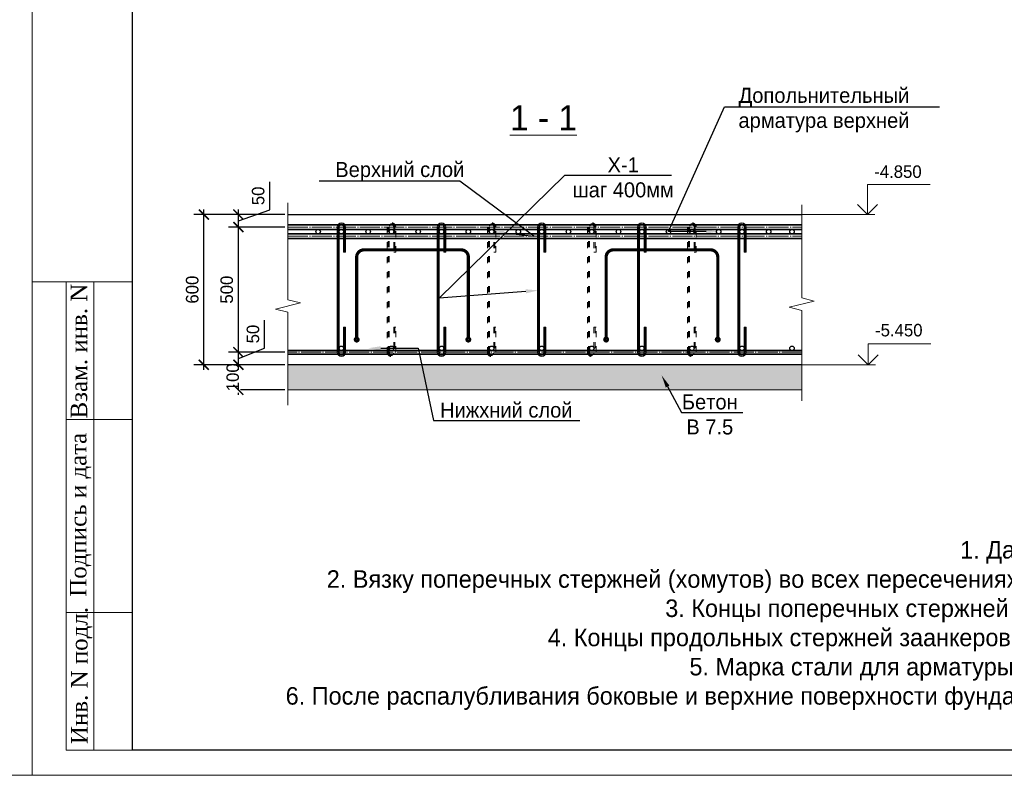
# Model space of a CAD drawing. Header units: millimetres. Extents: x -33345 to 4712671, y -3392 to 121473.
# Tile 122 of 256: x 746238 to 765904, y 44377 to 59587. Entities that reach past the tile are written whole.
import ezdxf
from ezdxf import colors
from ezdxf.entities.mleader import LeaderData, LeaderLine
from ezdxf.math import Vec2, Vec3

# ---------------------------------------------------------------- set-up
doc = ezdxf.new("R2010")
doc.units = ezdxf.units.MM
doc.linetypes.add('ACAD_ISO03W100', pattern=[30, 12, -18])
doc.linetypes.add('ГОСТ 2.303 5', pattern=[24, 20, -1.5, 1, -1.5])
doc.layers.add('_линия', color=7, linetype='Continuous')
doc.layers.add('СПДС_РАЗМЕРЫ', color=7, linetype='Continuous')
for name, color, linetype, lineweight in [('Lina', 7, 'Continuous', 20), ('w-hatch', 7, 'Continuous', 0), ('w-line', 7, 'Continuous', 0), ('w-Армирования', 172, 'Continuous', 30), ('w-выноски', 7, 'Continuous', 0), ('КЖ Текст', 250, 'Continuous', 15), ('СПДС_w-ось', 4, 'Continuous', 0)]:
    doc.layers.add(name, color=color, linetype=linetype, lineweight=lineweight)
doc.styles.add('#_text', font='CS_Gost2304.shx')
doc.styles.add('ISO', font='isocpeui.ttf')
doc.styles.add('Times New Roman', font='times.ttf')
doc.styles.add('X-U-RW-01$0$StyleROMANS', font='GOTHIC.TTF')
doc.dimstyles.new('#_black', dxfattribs={"dimscale": 100, "dimtxt": 2.5, "dimasz": 2, "dimexe": 2, "dimexo": 0.625, "dimgap": 1, "dimtad": 1, "dimdec": 0, "dimtxsty": '#_text', "dimblk": 'ARCHTICK', "dimblk1": 'ARCHTICK', "dimblk2": 'DOT', "dimcen": 2.5, "dimdle": 1, "dimadec": 0, "dimazin": 2, "dimtfac": 0.75, "dimtdec": 0, "dimtmove": 1, "dimatfit": 3, "dimfxl": 1, "dimtfill": 1, "dimtolj": 1, "dimarcsym": 1})

# ---------------------------------------------------------------- blocks, each defined once
blk = doc.blocks.new('awe4tD')
at = {"layer": 'Lina', "ltscale": 10}
for p, q in [((-44312815, 22744228), (-44314815, 22744228)), ((-44313585, 22734878), (-44313585, 22744228)), ((-44312815, 22741478), (-44314135, 22741478)), ((-44312815, 22737628), (-44314135, 22737628))]:
    blk.add_line(p, q, dxfattribs=at)
blk.add_lwpolyline([(-44239015, 22734378), (-44314815, 22734378), (-44314815, 22776378), (-44239015, 22776378)], close=True, dxfattribs=at)
at = {"layer": 'Lina', "lineweight": 30, "ltscale": 10}
blk.add_lwpolyline([(-44239515, 22734878), (-44312815, 22734878), (-44312815, 22775878), (-44239515, 22775878)], close=True, dxfattribs=at)
at = {"layer": 'Lina', "ltscale": 10}
blk.add_lwpolyline([(-44312815, 22734878), (-44314135, 22734878), (-44314135, 22744228)], dxfattribs=at)
at = {"layer": 'Lina', "ltscale": 10, "char_height": 330, "attachment_point": 1, "rotation": 90, "style": 'Times New Roman'}
for s, insert, width in [('Взам. инв. N', (-44314047, 22741499), 2670.44), ('Подпись и дата', (-44314062, 22737939), 3220.15), ('Инв. N подл.', (-44314039, 22734997), 2670.44)]:
    blk.add_mtext(s, dxfattribs=dict(at, insert=insert, width=width))
blk = doc.blocks.new('_ArchTick')
at = {"color": 0, "linetype": 'ByBlock', "const_width": 0.15}
blk.add_lwpolyline([(-0.5, -0.5), (0.5, 0.5)], dxfattribs=at)
blk = doc.blocks.new('*D3028')
at = {"layer": 'Defpoints', "color": 0, "transparency": 16777216}
for p in [(751594, 52696), (751594, 52196)]:
    blk.add_point(p, dxfattribs=at)
at = {"layer": 'СПДС_РАЗМЕРЫ', "color": 0, "lineweight": -2, "transparency": 16777216}
for p, q in [((750606, 52096), (750606, 52796)), ((751532, 52696), (750406, 52696)), ((751532, 52196), (750406, 52196))]:
    blk.add_line(p, q, dxfattribs=at)
at = {"layer": 'СПДС_РАЗМЕРЫ', "color": 0, "lineweight": 9, "transparency": 16777216, "insert": (750494, 52446), "char_height": 250, "attachment_point": 5, "rotation": 90, "style": 'X-U-RW-01$0$StyleROMANS', "bg_fill": 3, "box_fill_scale": 1.1, "bg_fill_color": 256, "bg_fill_true_color": 13158600, "bg_fill_transparency": 0}
blk.add_mtext('\\A1;100', dxfattribs=at)
at = {"layer": 'Defpoints', "color": 0, "transparency": 16777216}
blk.add_point((750606, 52696), dxfattribs=at)
at = {"layer": 'СПДС_РАЗМЕРЫ', "color": 0, "lineweight": -2, "transparency": 16777216, "xscale": 200, "yscale": 200, "zscale": 200}
for p, rotation in [((750606, 52696), 90), ((750606, 52196), 270)]:
    blk.add_blockref('_ArchTick', p, dxfattribs=dict(at, rotation=rotation))
blk = doc.blocks.new('_Dot')
at = {"color": 0, "linetype": 'ByBlock', "lineweight": -2}
blk.add_line((-0.5, 0), (-1, 0), dxfattribs=at)
at = {"color": 0, "linetype": 'ByBlock', "const_width": 0.5}
blk.add_lwpolyline([(-0.25, 0, 1), (0.25, 0, 1)], format="xyb", close=True, dxfattribs=at)
blk = doc.blocks.new('*D3029')
at = {"layer": 'Defpoints', "color": 0, "transparency": 16777216}
for p in [(749916, 55696), (751594, 55696), (751594, 52696)]:
    blk.add_point(p, dxfattribs=at)
at = {"layer": 'СПДС_РАЗМЕРЫ', "color": 0, "lineweight": -2, "transparency": 16777216}
for p, q in [((751532, 55696), (749716, 55696)), ((749916, 52596), (749916, 55796)), ((751532, 52696), (749716, 52696))]:
    blk.add_line(p, q, dxfattribs=at)
at = {"layer": 'СПДС_РАЗМЕРЫ', "color": 0, "lineweight": -2, "transparency": 16777216, "xscale": 200, "yscale": 200, "zscale": 200}
for p, rotation in [((749916, 55696), 90), ((749916, 52696), 270)]:
    blk.add_blockref('_ArchTick', p, dxfattribs=dict(at, rotation=rotation))
at = {"layer": 'СПДС_РАЗМЕРЫ', "color": 0, "lineweight": 9, "transparency": 16777216, "insert": (749685, 54196), "char_height": 250, "attachment_point": 5, "rotation": 90, "style": 'X-U-RW-01$0$StyleROMANS', "bg_fill": 3, "box_fill_scale": 1.1, "bg_fill_color": 256, "bg_fill_true_color": 13158600, "bg_fill_transparency": 0}
blk.add_mtext('\\A1;600', dxfattribs=at)
blk = doc.blocks.new('*D1703')
at = {"layer": 'Defpoints', "color": 0, "transparency": 16777216}
for p in [(750606, 52946), (751594, 52946), (751594, 52696)]:
    blk.add_point(p, dxfattribs=at)
at = {"layer": 'СПДС_РАЗМЕРЫ', "color": 0, "lineweight": -2, "transparency": 16777216}
for p, q in [((751129, 53028), (751129, 53589)), ((751532, 52946), (750406, 52946)), ((750606, 52596), (750606, 53046)), ((750606, 52821), (751129, 53028)), ((751532, 52696), (750406, 52696))]:
    blk.add_line(p, q, dxfattribs=at)
at = {"layer": 'СПДС_РАЗМЕРЫ', "color": 0, "lineweight": -2, "transparency": 16777216, "xscale": 200, "yscale": 200, "zscale": 200, "rotation": 270}
blk.add_blockref('_ArchTick', (750606, 52696), dxfattribs=at)
at = {"layer": 'СПДС_РАЗМЕРЫ', "color": 0, "lineweight": 9, "transparency": 16777216, "insert": (750898, 53309), "char_height": 250, "attachment_point": 5, "rotation": 90, "style": 'X-U-RW-01$0$StyleROMANS', "bg_fill": 3, "box_fill_scale": 1.1, "bg_fill_color": 256, "bg_fill_true_color": 13158600, "bg_fill_transparency": 0}
blk.add_mtext('\\A1;50', dxfattribs=at)
at = {"layer": 'СПДС_РАЗМЕРЫ', "color": 0, "lineweight": -2, "transparency": 16777216, "xscale": 200, "yscale": 200, "zscale": 200, "rotation": 90}
blk.add_blockref('_ArchTick', (750606, 52946), dxfattribs=at)
blk = doc.blocks.new('*D1704')
at = {"layer": 'Defpoints', "color": 0, "transparency": 16777216}
for p in [(750606, 55446), (751594, 55446), (751594, 52946)]:
    blk.add_point(p, dxfattribs=at)
at = {"layer": 'СПДС_РАЗМЕРЫ', "color": 0, "lineweight": -2, "transparency": 16777216}
for p, q in [((750606, 52846), (750606, 55546)), ((751532, 55446), (750406, 55446)), ((751532, 52946), (750406, 52946))]:
    blk.add_line(p, q, dxfattribs=at)
at = {"layer": 'СПДС_РАЗМЕРЫ', "color": 0, "lineweight": -2, "transparency": 16777216, "xscale": 200, "yscale": 200, "zscale": 200}
for p, rotation in [((750606, 55446), 90), ((750606, 52946), 270)]:
    blk.add_blockref('_ArchTick', p, dxfattribs=dict(at, rotation=rotation))
at = {"layer": 'СПДС_РАЗМЕРЫ', "color": 0, "lineweight": 9, "transparency": 16777216, "insert": (750375, 54196), "char_height": 250, "attachment_point": 5, "rotation": 90, "style": 'X-U-RW-01$0$StyleROMANS', "bg_fill": 3, "box_fill_scale": 1.1, "bg_fill_color": 256, "bg_fill_true_color": 13158600, "bg_fill_transparency": 0}
blk.add_mtext('\\A1;500', dxfattribs=at)
blk = doc.blocks.new('*D1705')
at = {"layer": 'Defpoints', "color": 0, "transparency": 16777216}
for p in [(750606, 55696), (751594, 55696), (751594, 55446)]:
    blk.add_point(p, dxfattribs=at)
at = {"layer": 'СПДС_РАЗМЕРЫ', "color": 0, "lineweight": -2, "transparency": 16777216}
for p, q in [((751233, 55789), (751233, 56350)), ((751532, 55696), (750406, 55696)), ((750606, 55346), (750606, 55796)), ((750606, 55571), (751233, 55789)), ((751532, 55446), (750406, 55446))]:
    blk.add_line(p, q, dxfattribs=at)
at = {"layer": 'СПДС_РАЗМЕРЫ', "color": 0, "lineweight": -2, "transparency": 16777216, "xscale": 200, "yscale": 200, "zscale": 200}
for p, rotation in [((750606, 55696), 90), ((750606, 55446), 270)]:
    blk.add_blockref('_ArchTick', p, dxfattribs=dict(at, rotation=rotation))
at = {"layer": 'СПДС_РАЗМЕРЫ', "color": 0, "lineweight": 9, "transparency": 16777216, "insert": (751002, 56069), "char_height": 250, "attachment_point": 5, "rotation": 90, "style": 'X-U-RW-01$0$StyleROMANS', "bg_fill": 3, "box_fill_scale": 1.1, "bg_fill_color": 256, "bg_fill_true_color": 13158600, "bg_fill_transparency": 0}
blk.add_mtext('\\A1;50', dxfattribs=at)

msp = doc.modelspace()

# ---------------------------------------------------------------- hatches: boundary and pattern name
at = {"layer": 'w-hatch', "ltscale": 100}
h = msp.add_hatch(dxfattribs=at)
h.set_pattern_fill('AR-CONC', color=0, scale=2)
h.set_pattern_definition([(50, (750417.98, 52195.5), (364.369, -31.878), [38.1, -419.1]), (355, (750417.98, 52195.5), (-70.487, 382.114), [30.48, -335.281]), (100.4514, (750448.34, 52192.85), (293.882, 350.236), [32.38, -356.18]), (46.184, (750418, 52297.1), (542.158, -84.085), [57.15, -628.65]), (96.6356, (750463.16, 52290.1), (474.808, 494.852), [48.57, -534.27]), (351.184, (750418, 52297.1), (474.808, 494.852), [45.72, -502.92]), (21, (750468.78, 52271.7), (303.229, -204.5304), [38.1, -419.1]), (326, (750468.78, 52271.7), (123.604, 368.376), [30.48, -335.28]), (71.4514, (750494.05, 52254.66), (426.833, 163.846), [32.38, -356.18]), (37.5, (750417.98, 52195.5), (6.1772, 169.1101), [0, -331.216, 0, -340.36, 0, -336.55]), (7.5, (750417.98, 52195.5), (133.6393, 200.3611), [0, -194.056, 0, -323.596, 0, -128.27]), (327.5, (750304.7, 52195.5), (271.1812, -11.4575), [0, -127, 0, -396.24, 0, -525.78]), (317.5, (750253.9, 52195.5), (296.2584, 50.853), [0, -165.1, 0, -263.144, 0, -373.38])])
h.paths.add_polyline_path([(751594.465, 52695.504), (751594.465, 52195.504), (761858.44, 52195.504), (761858.44, 52695.504)])

# ---------------------------------------------------------------- linework, layer by layer
at = {"color": 177, "true_color": 0x293189, "const_width": 63.283}
for points in [[(752969.168, 53250.671), (752969.168, 54847.262, -0.40493117), (753107.672, 54990.241), (755057.681, 54990.241, -0.406748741), (755198.926, 54852.559), (755198.926, 53250.671)], [(757951.077, 53250.671), (757951.077, 54847.262, -0.40493117), (758089.581, 54990.241), (760039.589, 54990.241, -0.406748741), (760180.835, 54852.559), (760180.835, 53250.671)], [(752969.168, 53226.499, -1), (752969.168, 53171.265, -1), (752969.168, 53226.499, -1)], [(755198.926, 53226.499, -1), (755198.926, 53171.265, -1), (755198.926, 53226.499, -1)], [(757951.077, 53226.499, -1), (757951.077, 53171.265, -1), (757951.077, 53226.499, -1)], [(760180.835, 53226.499, -1), (760180.835, 53171.265, -1), (760180.835, 53226.499, -1)]]:
    msp.add_lwpolyline(points, format="xyb", dxfattribs=at)
at = {"layer": 'w-line', "color": 0, "lineweight": 30, "ltscale": 100}
for points in [[(751594.465, 55695.504), (761858.44, 55695.504)], [(761858.44, 52695.504), (751594.465, 52695.504)]]:
    msp.add_lwpolyline(points, dxfattribs=at)
at = {"layer": 'w-line', "color": 0, "ltscale": 100}
msp.add_lwpolyline([(751594.465, 52195.504), (761858.44, 52195.504)], dxfattribs=at)
at = {"layer": 'w-Армирования', "color": 177, "lineweight": 0, "ltscale": 10, "true_color": 0x293189}
for points in [[(752708.885, 53445.504), (752708.885, 52945.504, -1), (752618.885, 52945.504), (752618.885, 55445.504, -1), (752708.885, 55445.504), (752708.885, 54945.685), (752748.885, 54945.685), (752748.885, 55445.504, 1), (752578.885, 55445.504), (752578.885, 52945.504, 1), (752748.885, 52945.504), (752748.885, 53445.504)], [(754708.885, 53445.504), (754708.885, 52945.504, -1), (754618.885, 52945.504), (754618.885, 55445.504, -1), (754708.885, 55445.504), (754708.885, 54945.685), (754748.885, 54945.685), (754748.885, 55445.504, 1), (754578.885, 55445.504), (754578.885, 52945.504, 1), (754748.885, 52945.504), (754748.885, 53445.504)], [(756708.885, 53445.504), (756708.885, 52945.504, -1), (756618.885, 52945.504), (756618.885, 55445.504, -1), (756708.885, 55445.504), (756708.885, 54945.685), (756748.885, 54945.685), (756748.885, 55445.504, 1), (756578.885, 55445.504), (756578.885, 52945.504, 1), (756748.885, 52945.504), (756748.885, 53445.504)], [(758708.885, 53445.504), (758708.885, 52945.504, -1), (758618.885, 52945.504), (758618.885, 55445.504, -1), (758708.885, 55445.504), (758708.885, 54945.685), (758748.885, 54945.685), (758748.885, 55445.504, 1), (758578.885, 55445.504), (758578.885, 52945.504, 1), (758748.885, 52945.504), (758748.885, 53445.504)], [(760708.885, 53445.504), (760708.885, 52945.504, -1), (760618.885, 52945.504), (760618.885, 55445.504, -1), (760708.885, 55445.504), (760708.885, 54945.685), (760748.885, 54945.685), (760748.885, 55445.504, 1), (760578.885, 55445.504), (760578.885, 52945.504, 1), (760748.885, 52945.504), (760748.885, 53445.504)]]:
    msp.add_lwpolyline(points, format="xyb", close=True, dxfattribs=at)
at = {"layer": 'w-Армирования', "color": 177, "linetype": 'ACAD_ISO03W100', "lineweight": 0, "ltscale": 10, "true_color": 0x293189}
for points in [[(753708.885, 53445.504), (753708.885, 52945.504, -1), (753618.885, 52945.504), (753618.885, 55445.504, -1), (753708.885, 55445.504), (753708.885, 54945.685), (753748.885, 54945.685), (753748.885, 55445.504, 1), (753578.885, 55445.504), (753578.885, 52945.504, 1), (753748.885, 52945.504), (753748.885, 53445.504)], [(755708.885, 53445.504), (755708.885, 52945.504, -1), (755618.885, 52945.504), (755618.885, 55445.504, -1), (755708.885, 55445.504), (755708.885, 54945.685), (755748.885, 54945.685), (755748.885, 55445.504, 1), (755578.885, 55445.504), (755578.885, 52945.504, 1), (755748.885, 52945.504), (755748.885, 53445.504)], [(757708.885, 53445.504), (757708.885, 52945.504, -1), (757618.885, 52945.504), (757618.885, 55445.504, -1), (757708.885, 55445.504), (757708.885, 54945.685), (757748.885, 54945.685), (757748.885, 55445.504, 1), (757578.885, 55445.504), (757578.885, 52945.504, 1), (757748.885, 52945.504), (757748.885, 53445.504)], [(759708.885, 53445.504), (759708.885, 52945.504, -1), (759618.885, 52945.504), (759618.885, 55445.504, -1), (759708.885, 55445.504), (759708.885, 54945.685), (759748.885, 54945.685), (759748.885, 55445.504, 1), (759578.885, 55445.504), (759578.885, 52945.504, 1), (759748.885, 52945.504), (759748.885, 53445.504)]]:
    msp.add_lwpolyline(points, format="xyb", close=True, dxfattribs=at)
at = {"layer": 'w-Армирования', "color": 230, "lineweight": 35, "ltscale": 100}
for points in [[(751594.465, 55310.032), (761858.44, 55310.032)], [(761858.44, 55220.032), (751594.465, 55220.032)]]:
    msp.add_lwpolyline(points, dxfattribs=at)
at = {"layer": 'w-Армирования', "color": 0, "lineweight": 35, "ltscale": 100}
for points in [[(761858.44, 52980.504), (751594.465, 52980.504)], [(751594.465, 52910.504), (761858.44, 52910.504)]]:
    msp.add_lwpolyline(points, dxfattribs=at)
at = {"layer": 'w-Армирования', "color": 230, "lineweight": 30, "ltscale": 100}
for centre in [(752198.576, 55355.504), (753198.576, 55355.504), (754198.576, 55355.504), (755198.576, 55355.504), (756198.576, 55355.504), (757198.576, 55355.504), (758198.576, 55355.504), (759198.576, 55355.504), (760198.576, 55355.504), (761198.576, 55355.504)]:
    msp.add_circle(centre, 45, dxfattribs=at)
at = {"layer": 'w-Армирования', "color": 0, "lineweight": 30, "ltscale": 100}
for centre in [(752663.885, 55355.504), (753663.885, 55355.504), (754663.885, 55355.504), (755663.885, 55355.504), (756663.885, 55355.504), (757663.885, 55355.504), (758663.885, 55355.504), (759663.885, 55355.504), (760663.885, 55355.504), (761663.885, 55355.504), (752664.351, 53025.504), (753664.351, 53025.504), (754664.351, 53025.504), (755664.351, 53025.504), (756664.351, 53025.504), (757664.351, 53025.504), (758664.351, 53025.504), (759664.351, 53025.504), (760664.351, 53025.504), (761664.351, 53025.504)]:
    msp.add_circle(centre, 45, dxfattribs=at)
at = {"layer": 'w-выноски', "color": 0, "linetype": 'Continuous', "lineweight": 0, "ltscale": 100}
for p, q in [((763168.887, 55695.504), (763168.887, 56295.504)), ((763168.887, 56295.504), (764422.712, 56295.504)), ((761624.009, 55695.504), (763318.887, 55695.504)), ((763182.171, 52695.504), (763182.171, 53112.015)), ((763182.171, 53112.015), (764435.997, 53112.015)), ((761624.009, 52695.504), (763332.171, 52695.504))]:
    msp.add_line(p, q, dxfattribs=at)
at = {"layer": 'w-выноски', "color": 0, "linetype": 'Continuous', "ltscale": 100}
msp.add_lwpolyline([(761858.44, 55887.849), (761858.44, 54031.629), (762108.44, 53969.129), (761608.44, 53844.129), (761858.44, 53781.629), (761858.44, 51977.859)], dxfattribs=at)
at = {"layer": 'w-выноски', "color": 0, "linetype": 'Continuous', "lineweight": 0, "ltscale": 100}
for points in [[(762968.887, 55895.504), (763168.887, 55695.504), (763368.887, 55895.504)], [(762982.171, 52895.504), (763182.171, 52695.504), (763382.171, 52895.504)]]:
    msp.add_lwpolyline(points, dxfattribs=at)
at = {"layer": 'СПДС_w-ось', "color": 177, "lineweight": 0, "ltscale": 10, "true_color": 0x293189}
for points in [[(752728.885, 53445.504), (752728.885, 52945.504, -1), (752598.885, 52945.504), (752598.885, 55445.504, -1), (752728.885, 55445.504), (752728.885, 54945.685)], [(754728.885, 53445.504), (754728.885, 52945.504, -1), (754598.885, 52945.504), (754598.885, 55445.504, -1), (754728.885, 55445.504), (754728.885, 54945.685)], [(756728.885, 53445.504), (756728.885, 52945.504, -1), (756598.885, 52945.504), (756598.885, 55445.504, -1), (756728.885, 55445.504), (756728.885, 54945.685)], [(758728.885, 53445.504), (758728.885, 52945.504, -1), (758598.885, 52945.504), (758598.885, 55445.504, -1), (758728.885, 55445.504), (758728.885, 54945.685)], [(760728.885, 53445.504), (760728.885, 52945.504, -1), (760598.885, 52945.504), (760598.885, 55445.504, -1), (760728.885, 55445.504), (760728.885, 54945.685)]]:
    msp.add_lwpolyline(points, format="xyb", dxfattribs=at)
at = {"layer": 'СПДС_w-ось', "color": 177, "linetype": 'ACAD_ISO03W100', "lineweight": 0, "ltscale": 10, "true_color": 0x293189}
for points in [[(753728.885, 53445.504), (753728.885, 52945.504, -1), (753598.885, 52945.504), (753598.885, 55445.504, -1), (753728.885, 55445.504), (753728.885, 54945.685)], [(755728.885, 53445.504), (755728.885, 52945.504, -1), (755598.885, 52945.504), (755598.885, 55445.504, -1), (755728.885, 55445.504), (755728.885, 54945.685)], [(757728.885, 53445.504), (757728.885, 52945.504, -1), (757598.885, 52945.504), (757598.885, 55445.504, -1), (757728.885, 55445.504), (757728.885, 54945.685)], [(759728.885, 53445.504), (759728.885, 52945.504, -1), (759598.885, 52945.504), (759598.885, 55445.504, -1), (759728.885, 55445.504), (759728.885, 54945.685)]]:
    msp.add_lwpolyline(points, format="xyb", dxfattribs=at)
at = {"layer": 'СПДС_w-ось', "color": 230, "linetype": 'ГОСТ 2.303 5', "lineweight": 5, "ltscale": 20}
msp.add_lwpolyline([(751594.465, 55265.032), (761858.44, 55265.032)], dxfattribs=at)
at = {"layer": 'СПДС_w-ось', "color": 0, "linetype": 'ГОСТ 2.303 5', "lineweight": 5, "ltscale": 20}
msp.add_lwpolyline([(761858.44, 52945.504), (751594.465, 52945.504)], dxfattribs=at)
at = {"layer": 'СПДС_РАЗМЕРЫ', "color": 0, "lineweight": 9}
msp.add_lwpolyline([(751594.465, 55930.176), (751594.465, 53993.12), (751844.465, 53930.62), (751344.465, 53805.62), (751594.465, 53743.12), (751594.465, 51889.707)], dxfattribs=at)

# ---------------------------------------------------------------- block references
for p in [(44985503.28, -22689876.566), (45061303.28, -22689876.566)]:
    msp.add_blockref('awe4tD', p)

# ---------------------------------------------------------------- texts
at = {"insert": (328516.802, 47688.501), "char_height": 300, "width": 15750.75644, "attachment_point": 1, "style": 'ISO'}
msp.add_mtext('\\pi2734.5;{\\H1.33333x;Примечание:\\H1.25003x; \\P\\pi0;}1. Данный лист читать совместно с листом {\\C1;КР-3.\\P}2. Бетонирование допускается после установки всех выпускаемых стержней в вертикальные конструкции.', dxfattribs=at)
at = {"layer": '_линия', "color": 18, "lineweight": 0, "true_color": 0x260000, "attachment_point": 1, "style": 'X-U-RW-01$0$StyleROMANS'}
for s, insert, char_height, width in [('{\\L1 - 1 }', (756030.284, 57879.758), 500, 1937.63346), ('-4.850', (763305.231, 56677.761), 250, 1024.76329), ('-5.450', (763322.69, 53512.531), 250, 1024.76329)]:
    msp.add_mtext(s, dxfattribs=dict(at, insert=insert, char_height=char_height, width=width))
at = {"layer": 'КЖ Текст', "color": 0, "char_height": 350, "attachment_point": 5, "style": 'X-U-RW-01$0$StyleROMANS'}
for insert, width in [((691072.163, 47581.363), 36452.73295), ((769121.984, 47489.312), 56703.26806)]:
    msp.add_mtext('\\pi-687.015,l700,t700;1.^IДанный лист читать совместно с л. \\P2.^IВязку поперечных стержней (хомутов) во всех пересечениях с рабочей арматурой проводить отожжённой стальной проволокой диаметром 0.8-1.2мм. \\P3.^IКонцы поперечных стержней (хомутов) заводить в тело бетона на длину не менее 50мм.\\P4.^IКонцы продольных стержней заанкеровать в торцевые колонны на длину 40d (d-длина арматурного стержня).\\P5.^IМарка стали для арматуры АIII и АI должно быть 25Г2С или 35ГС по ГОСТ 14098-91\\P{\\A1;\\C256;6.^IПосле распалубливания боковые и верхние поверхности фундамента, соприкасающиеся с грунтом, обклеить полиизолом выступающими снизу фундамента. }', dxfattribs=dict(at, insert=insert, width=width))

# ---------------------------------------------------------------- leaders
at = {"lineweight": 25, "ltscale": 100}
ml = msp.add_multileader_mtext('Standard', dxfattribs=at)
ml.set_content('Допольнительный арматура верхней', color=256, style='X-U-RW-01$0$StyleROMANS')
ml.set_leader_properties()
ml.build(insert=Vec2(0, 0))
ml.multileader.update_dxf_attribs({"text_left_attachment_type": 6, "text_right_attachment_type": 6, "dogleg_length": 0.36, "arrow_head_size": 250})
ctx = ml.context
ctx.base_point, ctx.char_height, ctx.arrow_head_size, ctx.plane_origin = Vec3(760315.236, 57845.459), 300, 250, Vec3(762172.391, 61937.654)
ctx.left_attachment, ctx.right_attachment, ctx.text_align_type = 6, 6, 1
notes = []
notes.append((ctx, [(1, (1, 1, 0), (760314.876, 57845.459), (1, 0), 0.36, [(1, [(760198.576, 55355.504), (759198.576, 55355.504)], 0, [])])]))
ctx.mtext.insert, ctx.mtext.width, ctx.mtext.alignment, ctx.mtext.flow_direction = Vec3(762302.008, 58226.628), 4246.65166, 2, 5
ml = msp.add_multileader_mtext('Standard', dxfattribs=at)
ml.set_content('X-1^Jшаг 400мм', color=256, style='X-U-RW-01$0$StyleROMANS')
ml.set_leader_properties()
ml.build(insert=Vec2(0, 0))
ml.multileader.update_dxf_attribs({"text_left_attachment_type": 6, "text_right_attachment_type": 6, "dogleg_length": 0.36, "arrow_head_size": 250})
ctx = ml.context
ctx.base_point, ctx.char_height, ctx.arrow_head_size, ctx.plane_origin = Vec3(757123.911, 56479.532), 300, 250, Vec3(750453.996, 51882.783)
ctx.left_attachment, ctx.right_attachment, ctx.text_align_type = 6, 6, 1
notes.append((ctx, [(0, (1, 1, 0), (757123.551, 56479.532), (1, 0), 0.36, [(1, [(756598.885, 54181.818), (754618.885, 54024.574)], 0, [])])]))
ctx.mtext.insert, ctx.mtext.width, ctx.mtext.alignment, ctx.mtext.flow_direction = Vec3(758292.261, 56839.532), 10785.82783, 2, 5
ml = msp.add_multileader_mtext('Standard', dxfattribs=at)
ml.set_content('Верхний слой', color=256, style='X-U-RW-01$0$StyleROMANS')
ml.set_leader_properties()
ml.build(insert=Vec2(0, 0))
ml.multileader.update_dxf_attribs({"text_left_attachment_type": 6, "text_right_attachment_type": 6, "dogleg_length": 0.36, "arrow_head_size": 250})
ctx = ml.context
ctx.base_point, ctx.char_height, ctx.arrow_head_size, ctx.plane_origin = Vec3(752183.292, 56364.239), 300, 250, Vec3(753170.45, 61757.654)
ctx.left_attachment, ctx.right_attachment, ctx.text_align_type = 6, 6, 1
notes.append((ctx, [(1, (1, 1, 0), (755027.965, 56364.239), (-1, 0), 0.36, [(1, [(755663.885, 55355.504), (756506.414, 55265.504)], 0, [])])]))
ctx.mtext.insert, ctx.mtext.width, ctx.mtext.alignment, ctx.mtext.flow_direction = Vec3(753829.9, 56745.408), 4246.65166, 2, 5
ml = msp.add_multileader_mtext('Standard', dxfattribs=at)
ml.set_content('Нижхний слой', color=256, style='X-U-RW-01$0$StyleROMANS')
ml.set_leader_properties()
ml.build(insert=Vec2(0, 0))
ml.multileader.update_dxf_attribs({"text_left_attachment_type": 6, "text_right_attachment_type": 6, "dogleg_length": 0.36, "arrow_head_size": 250})
ctx = ml.context
ctx.base_point, ctx.char_height, ctx.arrow_head_size, ctx.plane_origin = Vec3(754500.883, 51581.56), 300, 250, Vec3(751170.45, 56427.654)
ctx.left_attachment, ctx.right_attachment, ctx.text_align_type = 6, 6, 1
notes.append((ctx, [(0, (1, 1, 0), (754500.523, 51581.56), (1, 0), 0.36, [(1, [(753198.576, 53025.504), (754198.576, 53025.504)], 0, [])])]))
ctx.mtext.insert, ctx.mtext.width, ctx.mtext.alignment, ctx.mtext.flow_direction = Vec3(755957.505, 51941.56), 4246.65166, 2, 5
ml = msp.add_multileader_mtext('Standard', dxfattribs=at)
ml.set_content('Бетон\\PВ 7.5', color=256, style='X-U-RW-01$0$StyleROMANS')
ml.set_leader_properties()
ml.build(insert=Vec2(0, 0))
ml.multileader.update_dxf_attribs({"text_left_attachment_type": 6, "text_right_attachment_type": 6, "dogleg_length": 0.36, "arrow_head_size": 250})
ctx = ml.context
ctx.base_point, ctx.char_height, ctx.arrow_head_size, ctx.plane_origin = Vec3(759456.378, 51744.411), 300, 250, Vec3(756125.946, 56590.505)
ctx.left_attachment, ctx.right_attachment, ctx.text_align_type = 6, 6, 1
notes.append((ctx, [(0, (1, 1, 0), (759456.018, 51744.411), (1, 0), 0.36, [(1, [(759060.967, 52481.09)], 0, [])])]))
ctx.mtext.insert, ctx.mtext.width, ctx.mtext.alignment, ctx.mtext.flow_direction = Vec3(760021.261, 52104.411), 4246.65166, 2, 5
for ctx, leaders in notes:
    for number, flags, end, landing, length, lines in leaders:
        leader = LeaderData()
        leader.index, (leader.has_last_leader_line, leader.has_dogleg_vector, leader.attachment_direction) = number, flags
        leader.last_leader_point, leader.dogleg_vector, leader.dogleg_length = Vec3(end), Vec3(landing), length
        for number, points, colour, breaks in lines:
            line = LeaderLine()
            line.index, line.vertices, line.color, line.breaks = number, Vec3.list(points), colors.encode_raw_color(colour), breaks
            leader.lines.append(line)
        ctx.leaders.append(leader)

# ---------------------------------------------------------------- next in the draw order: dimensions: what is measured, and where the dimension line sits
at = {"layer": 'СПДС_РАЗМЕРЫ', "color": 0, "lineweight": 9}
dim = msp.add_linear_dim(base=(750605.874, 52695.504), p1=(751594.465, 52195.504), p2=(751594.465, 52695.504), angle=90, dimstyle='#_black', override={"dimlfac": 0.2, "dimtxsty": 'X-U-RW-01$0$StyleROMANS'}, dxfattribs=at)
dim.commit()
dim.dimension.update_dxf_attribs({"geometry": '*D3028', "text_midpoint": (750725.621, 52445.504), "dimtype": 160})

# ---------------------------------------------------------------- next in the draw order: dimensions: what is measured, and where the dimension line sits
dim = msp.add_linear_dim(base=(749916.056, 55695.504), p1=(751594.465, 52695.504), p2=(751594.465, 55695.504), angle=90, dimstyle='#_black', override={"dimlfac": 0.2, "dimtxsty": 'X-U-RW-01$0$StyleROMANS'}, dxfattribs=at)
dim.commit()
dim.dimension.update_dxf_attribs({"geometry": '*D3029', "text_midpoint": (749684.768, 54195.504)})

# ---------------------------------------------------------------- next in the draw order: dimensions: what is measured, and where the dimension line sits
dim = msp.add_linear_dim(base=(750605.874, 52945.504), p1=(751594.465, 52695.504), p2=(751594.465, 52945.504), angle=90, dimstyle='#_black', override={"dimlfac": 0.2, "dimtxsty": 'X-U-RW-01$0$StyleROMANS'}, dxfattribs=at)
dim.commit()
dim.dimension.update_dxf_attribs({"geometry": '*D1703', "text_midpoint": (751128.907, 53128.344), "dimtype": 160})

# ---------------------------------------------------------------- next in the draw order: dimensions: what is measured, and where the dimension line sits
dim = msp.add_linear_dim(base=(750605.874, 55445.504), p1=(751594.465, 52945.504), p2=(751594.465, 55445.504), angle=90, dimstyle='#_black', override={"dimlfac": 0.2, "dimtxsty": 'X-U-RW-01$0$StyleROMANS'}, dxfattribs=at)
dim.commit()
dim.dimension.update_dxf_attribs({"geometry": '*D1704', "text_midpoint": (750374.586, 54195.504)})

# ---------------------------------------------------------------- next in the draw order: dimensions: what is measured, and where the dimension line sits
dim = msp.add_linear_dim(base=(750605.874, 55695.504), p1=(751594.465, 55445.504), p2=(751594.465, 55695.504), angle=90, dimstyle='#_black', override={"dimlfac": 0.2, "dimtxsty": 'X-U-RW-01$0$StyleROMANS'}, dxfattribs=at)
dim.commit()
dim.dimension.update_dxf_attribs({"geometry": '*D1705', "text_midpoint": (751232.822, 55889.037), "dimtype": 160})

# ---------------------------------------------------------------- next in the draw order: linework, layer by layer
at = {"layer": 'w-Армирования', "color": 0, "lineweight": 35, "ltscale": 100}
for points in [[(751594.465, 55490.504), (761858.44, 55490.504)], [(761858.44, 55400.504), (751594.465, 55400.504)]]:
    msp.add_lwpolyline(points, dxfattribs=at)
at = {"layer": 'СПДС_w-ось', "color": 0, "linetype": 'ГОСТ 2.303 5', "lineweight": 5, "ltscale": 20}
msp.add_lwpolyline([(751594.465, 55445.504), (761858.44, 55445.504)], dxfattribs=at)

doc.saveas('drawing.dxf')
